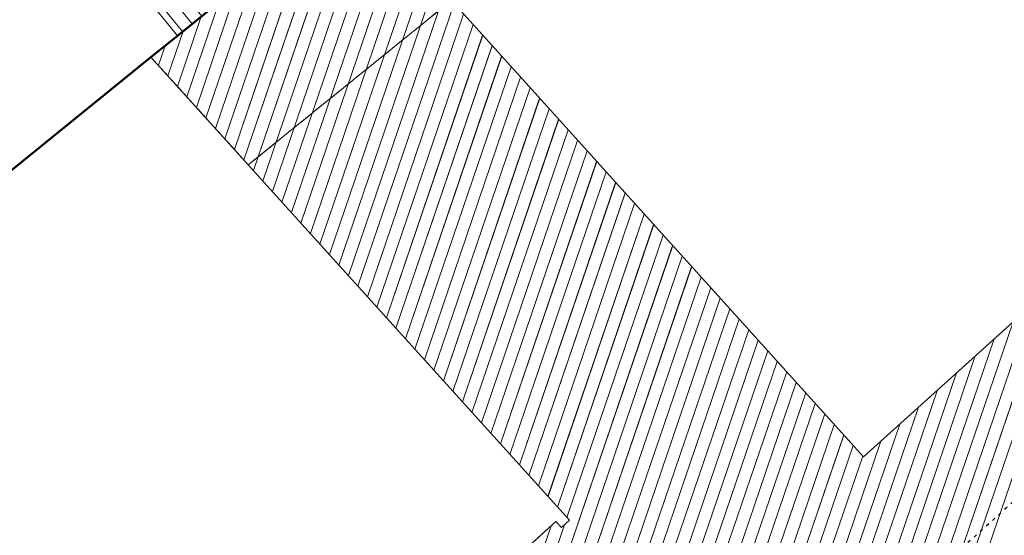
# Model space of a CAD drawing. Header units: millimetres. Extents: x 32365810 to 32368499, y 5620272 to 5622478.
# Tile 177 of 256: x 32366656 to 32366686, y 5620747 to 5620762. Entities that reach past the tile are written whole.
import ezdxf

# ---------------------------------------------------------------- set-up
doc = ezdxf.new("R2010")
doc.units = ezdxf.units.MM
for name, pattern in [('1000.196', [0.225, 0.075, -0.15]), ('1600.1047', [0]), ('1600.2028', [0]), ('1600.2305', [0.75, 0.5, 0, 0, -0.25]), ('1600.2505', [0]), ('1600.2507', [0])]:
    doc.linetypes.add(name, pattern=pattern)
doc.layers.get('0').update_dxf_attribs({"color": 1, "linetype": 'CONTINUOUS'})
doc.layers.add('_K_Flurstücke_Grenzpunkte', color=251, linetype='CONTINUOUS', lineweight=50)
for name, color, linetype in [('_K_Gebäude', 251, 'CONTINUOUS'), ('_K_Siedlungsflächen - Bauwerke u. Einrichtungen', 251, 'CONTINUOUS'), ('Ebene 32', 7, 'CONTINUOUS')]:
    doc.layers.add(name, color=color, linetype=linetype)
for name, color, linetype, transparency in [('EFB-_ Dachhöhen Bestandsgebäude (NHN)', 7, 'CONTINUOUS', 0.75), ('Flurstücke_Grenzpunkte', 11, 'CONTINUOUS', 0.75), ('Gebäude', 31, 'CONTINUOUS', 0.75), ('Siedlungsflächen - Bauwerke u. Einrichtungen', 51, 'CONTINUOUS', 0.75)]:
    doc.layers.add(name, color=color, linetype=linetype, transparency=transparency)
doc.styles.add('Hausnummern NRW', font='arial.ttf', dxfattribs={"width": 0.85})

# ---------------------------------------------------------------- blocks, each defined once
blk = doc.blocks.new('O41')
at = {"layer": 'Gebäude', "color": 7, "linetype": '1600.2507', "lineweight": 18}
for p, q in [((32366166.713, 5622123.977), (32366165.461, 5622122.963)), ((32366169.661, 5622120.712), (32366166.713, 5622123.977)), ((32366165.461, 5622122.963), (32366161.366, 5622119.646)), ((32366163.511, 5622115.738), (32366169.661, 5622120.712)), ((32366161.366, 5622119.646), (32366160.565, 5622118.998)), ((32366160.565, 5622118.998), (32366163.511, 5622115.738))]:
    blk.add_line(p, q, dxfattribs=at)
blk = doc.blocks.new('O500')
at = {"layer": 'Gebäude', "color": 7, "linetype": '1600.2305', "lineweight": 18}
for p, q in [((32366160.565, 5622118.998), (32366161.366, 5622119.646)), ((32366163.511, 5622115.738), (32366160.565, 5622118.998))]:
    blk.add_line(p, q, dxfattribs=at)
blk = doc.blocks.new('O1014')
at = {"layer": 'Flurstücke_Grenzpunkte', "color": 7, "linetype": '1600.2028', "lineweight": 35}
for p, q in [((32366165.461, 5622122.963), (32366161.366, 5622119.646)), ((32366161.366, 5622119.646), (32366160.565, 5622118.998)), ((32366160.565, 5622118.998), (32366154.074, 5622113.742))]:
    blk.add_line(p, q, dxfattribs=at)
blk = doc.blocks.new('O1888')
at = {"layer": 'Flurstücke_Grenzpunkte', "color": 7, "linetype": '1600.2028', "lineweight": 35}
for p, q in [((32366165.461, 5622122.963), (32366161.366, 5622119.646)), ((32366161.366, 5622119.646), (32366160.565, 5622118.998)), ((32366160.565, 5622118.998), (32366154.074, 5622113.742))]:
    blk.add_line(p, q, dxfattribs=at)
blk = doc.blocks.new('O2055')
at = {"layer": 'Gebäude', "color": 7, "linetype": '1600.2505', "lineweight": 18}
for p, q in [((32366163.768, 5622125.054), (32366159.672, 5622121.737)), ((32366165.461, 5622122.963), (32366163.768, 5622125.054)), ((32366161.366, 5622119.646), (32366165.461, 5622122.963)), ((32366159.672, 5622121.737), (32366161.366, 5622119.646))]:
    blk.add_line(p, q, dxfattribs=at)
at = {"layer": 'Ebene 32', "color": 7, "lineweight": 18, "insert": (32366162.634, 5622122.387), "char_height": 0.7, "attachment_point": 8, "line_spacing_factor": 0.69, "style": 'Hausnummern NRW', "bg_fill": 2}
blk.add_mtext('(1)', dxfattribs=at)
blk = doc.blocks.new('O2545')
at = {"layer": 'Gebäude', "color": 7, "linetype": '1600.2505', "lineweight": 18}
for p, q in [((32366161.366, 5622119.646), (32366165.461, 5622122.963)), ((32366182.136, 5622106.9), (32366169.661, 5622120.712)), ((32366161.366, 5622119.646), (32366160.565, 5622118.998)), ((32366160.565, 5622118.998), (32366163.511, 5622115.738)), ((32366163.511, 5622115.738), (32366173.235, 5622104.981)), ((32366189.143, 5622113.221), (32366182.136, 5622106.9)), ((32366173.235, 5622104.981), (32366172.99, 5622104.758)), ((32366172.821, 5622104.943), (32366169.521, 5622101.946)), ((32366172.99, 5622104.758), (32366172.821, 5622104.943))]:
    blk.add_line(p, q, dxfattribs=at)
blk = doc.blocks.new('*X1045')
at = {"color": 253, "linetype": '1600.1047', "lineweight": 18, "true_color": 0xb2b2b2}
for p, q in [((32366165.307482, 5622122.838649), (32366163.614265, 5622124.929503)), ((32366165.016085, 5622122.602613), (32366163.32284, 5622124.693503)), ((32366164.724688, 5622122.366578), (32366163.031414, 5622124.457502)), ((32366164.43329, 5622122.130543), (32366162.739989, 5622124.221502)), ((32366163.850496, 5622121.658472), (32366162.157138, 5622123.749501)), ((32366164.141893, 5622121.894507), (32366162.448563, 5622123.985501)), ((32366163.559099, 5622121.422437), (32366161.865713, 5622123.5135)), ((32366163.267702, 5622121.186401), (32366161.574287, 5622123.2775)), ((32366162.976304, 5622120.950366), (32366161.282862, 5622123.041499)), ((32366162.39351, 5622120.478296), (32366160.700011, 5622122.569498)), ((32366162.684907, 5622120.714331), (32366160.991436, 5622122.805499)), ((32366162.102113, 5622120.24226), (32366160.408586, 5622122.333498)), ((32366161.810715, 5622120.006225), (32366160.11716, 5622122.097497)), ((32366161.519318, 5622119.77019), (32366159.825735, 5622121.861497))]:
    blk.add_line(p, q, dxfattribs=at)
blk = doc.blocks.new('*X1198')
at = {"color": 253, "linetype": '1600.1047', "lineweight": 18, "true_color": 0xb2b2b2}
for p, q in [((32366163.665408, 5622115.567189), (32366166.460482, 5622123.772484)), ((32366163.953142, 5622115.248889), (32366166.867878, 5622123.805468)), ((32366164.240875, 5622114.930589), (32366167.155519, 5622123.486897)), ((32366163.377686, 5622115.885523), (32366165.913384, 5622123.329388)), ((32366164.528608, 5622114.612289), (32366167.44316, 5622123.168326)), ((32366163.089978, 5622116.203897), (32366165.366282, 5622122.886277)), ((32366164.816342, 5622114.293989), (32366167.730801, 5622122.849755)), ((32366162.80227, 5622116.522271), (32366164.819156, 5622122.443099)), ((32366165.104075, 5622113.975689), (32366168.018442, 5622122.531183)), ((32366162.514561, 5622116.840644), (32366164.272031, 5622121.99992)), ((32366165.391809, 5622113.657389), (32366168.306083, 5622122.212612)), ((32366165.679542, 5622113.339089), (32366168.593724, 5622121.894041)), ((32366162.226853, 5622117.159018), (32366163.724905, 5622121.556742)), ((32366165.967276, 5622113.020789), (32366168.881365, 5622121.57547)), ((32366161.939145, 5622117.477392), (32366163.17778, 5622121.113564)), ((32366166.255009, 5622112.702489), (32366169.169006, 5622121.256898)), ((32366166.542743, 5622112.384189), (32366169.456647, 5622120.938327)), ((32366161.651436, 5622117.795766), (32366162.630654, 5622120.670385)), ((32366166.830476, 5622112.065889), (32366169.744295, 5622120.619777)), ((32366161.363728, 5622118.114139), (32366162.083529, 5622120.227207)), ((32366167.11821, 5622111.747589), (32366170.031962, 5622120.301281)), ((32366167.405943, 5622111.429289), (32366170.319628, 5622119.982784)), ((32366161.07602, 5622118.432513), (32366161.536403, 5622119.784029)), ((32366167.693677, 5622111.110989), (32366170.607295, 5622119.664287)), ((32366160.788311, 5622118.750887), (32366160.989459, 5622119.341383)), ((32366167.98141, 5622110.792689), (32366170.894961, 5622119.34579)), ((32366168.269144, 5622110.474389), (32366171.182627, 5622119.027293)), ((32366168.556877, 5622110.156089), (32366171.470294, 5622118.708796)), ((32366168.844611, 5622109.837789), (32366171.75796, 5622118.390299)), ((32366169.132344, 5622109.519489), (32366172.045627, 5622118.071802)), ((32366169.420077, 5622109.201189), (32366172.333293, 5622117.753306)), ((32366169.707811, 5622108.882889), (32366172.62096, 5622117.434809)), ((32366169.995544, 5622108.564589), (32366172.908626, 5622117.116312)), ((32366170.283278, 5622108.246289), (32366173.196292, 5622116.797815)), ((32366170.571011, 5622107.927989), (32366173.483959, 5622116.479318)), ((32366170.858745, 5622107.60969), (32366173.771625, 5622116.160821)), ((32366171.146478, 5622107.29139), (32366174.059292, 5622115.842324)), ((32366171.434212, 5622106.97309), (32366174.346958, 5622115.523828)), ((32366171.721945, 5622106.65479), (32366174.634624, 5622115.205331)), ((32366172.009679, 5622106.33649), (32366174.922291, 5622114.886834)), ((32366172.297412, 5622106.01819), (32366175.209957, 5622114.568337)), ((32366172.585146, 5622105.69989), (32366175.497624, 5622114.24984)), ((32366172.872879, 5622105.38159), (32366175.78529, 5622113.931343)), ((32366173.160613, 5622105.06329), (32366176.072956, 5622113.612846)), ((32366165.084339, 5622080.19138), (32366176.360623, 5622113.29435)), ((32366183.804917, 5622097.932719), (32366188.95498, 5622113.051388)), ((32366165.614707, 5622080.585363), (32366176.648289, 5622112.975853)), ((32366166.145074, 5622080.979346), (32366176.935956, 5622112.657356)), ((32366183.233068, 5622097.416962), (32366188.383079, 5622112.535477)), ((32366166.675442, 5622081.373329), (32366177.223622, 5622112.338859)), ((32366167.205809, 5622081.767312), (32366177.511288, 5622112.020362)), ((32366182.661219, 5622096.901204), (32366187.811178, 5622112.019566)), ((32366167.736176, 5622082.161295), (32366177.798955, 5622111.701865)), ((32366168.266544, 5622082.555278), (32366178.086621, 5622111.383368)), ((32366181.990157, 5622096.094196), (32366187.239276, 5622111.503655)), ((32366168.796911, 5622082.949261), (32366178.374288, 5622111.064871)), ((32366181.517257, 5622095.868916), (32366186.667375, 5622110.987744)), ((32366170.079972, 5622085.552871), (32366178.661954, 5622110.746375)), ((32366170.651825, 5622086.06864), (32366178.94962, 5622110.427878)), ((32366180.94541, 5622095.353162), (32366186.095474, 5622110.471833)), ((32366171.223677, 5622086.584408), (32366179.237287, 5622110.109381)), ((32366171.79553, 5622087.100176), (32366179.524953, 5622109.790884)), ((32366180.373562, 5622094.837409), (32366185.523572, 5622109.955922)), ((32366172.367383, 5622087.615944), (32366179.81262, 5622109.472387)), ((32366179.801714, 5622094.321655), (32366184.951671, 5622109.440011)), ((32366172.939235, 5622088.131713), (32366180.100286, 5622109.15389)), ((32366173.511088, 5622088.647481), (32366180.387952, 5622108.835393)), ((32366179.229866, 5622093.805901), (32366184.37977, 5622108.9241)), ((32366174.082941, 5622089.163249), (32366180.675619, 5622108.516897)), ((32366178.658019, 5622093.290148), (32366183.807869, 5622108.408189)), ((32366174.654794, 5622089.679018), (32366180.963285, 5622108.1984)), ((32366175.226646, 5622090.194786), (32366181.250952, 5622107.879903)), ((32366177.986882, 5622092.482919), (32366183.235967, 5622107.892278)), ((32366175.798499, 5622090.710554), (32366181.538618, 5622107.561406)), ((32366177.514057, 5622092.257859), (32366182.664066, 5622107.376367)), ((32366176.370352, 5622091.226322), (32366181.826284, 5622107.242909)), ((32366176.942204, 5622091.742091), (32366182.113951, 5622106.924412)), ((32366164.023604, 5622079.403414), (32366172.679792, 5622104.814757)), ((32366164.553972, 5622079.797397), (32366173.086555, 5622104.845885))]:
    blk.add_line(p, q, dxfattribs=at)

msp = doc.modelspace()

# ---------------------------------------------------------------- linework, layer by layer
at = {"layer": '_K_Flurstücke_Grenzpunkte', "linetype": '1600.2028'}
msp.add_lwpolyline([(32366655.368, 5620750.259), (32366642.889, 5620747.368), (32366641.791, 5620747.17), (32366626.174, 5620744.362), (32366622.658, 5620750.173), (32366634.188, 5620758.42), (32366637.59, 5620760.24), (32366644.442, 5620763.67), (32366646.889, 5620764.896), (32366658.354, 5620771.862), (32366658.289, 5620771.938), (32366660.228, 5620773.481), (32366666.538, 5620766.231), (32366665.286, 5620765.217), (32366661.191, 5620761.9), (32366660.39, 5620761.252), (32366653.899, 5620755.996)], close=True, dxfattribs=at)
msp.add_lwpolyline([(32366665.286, 5620765.217), (32366661.191, 5620761.9), (32366660.39, 5620761.252), (32366653.899, 5620755.996)], dxfattribs=at)
at = {"layer": '_K_Gebäude', "linetype": '1600.1047', "lineweight": 18}
for p, q in [((32366661.636, 5620762.26), (32366659.943, 5620764.351)), ((32366661.345, 5620762.024), (32366659.651, 5620764.115))]:
    msp.add_line(p, q, dxfattribs=at)
at = {"layer": '_K_Gebäude', "linetype": '1600.2505', "lineweight": 18}
msp.add_lwpolyline([(32366659.497, 5620763.991), (32366661.191, 5620761.9), (32366665.286, 5620765.217), (32366663.593, 5620767.308)], close=True, dxfattribs=at)
at = {"layer": '_K_Gebäude', "linetype": '1600.2305', "lineweight": 18}
msp.add_lwpolyline([(32366669.486, 5620762.966), (32366666.538, 5620766.231), (32366665.286, 5620765.217), (32366666.538, 5620766.231), (32366669.486, 5620762.966), (32366663.336, 5620757.992), (32366660.39, 5620761.252), (32366661.191, 5620761.9), (32366665.286, 5620765.217)], dxfattribs=at)
at = {"layer": '_K_Gebäude', "linetype": '1600.2505', "lineweight": -2}
for points in [[(32366665.286, 5620765.217), (32366661.191, 5620761.9), (32366660.39, 5620761.252), (32366663.336, 5620757.992), (32366673.06, 5620747.235), (32366672.815, 5620747.012), (32366672.646, 5620747.197), (32366669.346, 5620744.2), (32366669.513, 5620744.014), (32366661.035, 5620736.313), (32366654.237, 5620738.062)], [(32366698.363, 5620763.95), (32366688.968, 5620755.475), (32366681.961, 5620749.154), (32366669.486, 5620762.966)]]:
    msp.add_lwpolyline(points, dxfattribs=at)
at = {"layer": '_K_Gebäude', "linetype": '1600.2507', "lineweight": 18}
msp.add_lwpolyline([(32366661.191, 5620761.9), (32366660.39, 5620761.252), (32366663.336, 5620757.992)], dxfattribs=at)
at = {"layer": '_K_Siedlungsflächen - Bauwerke u. Einrichtungen', "linetype": '1600.1047', "lineweight": 18}
for p, q in [((32366663.779, 5620757.503), (32366666.693, 5620766.059)), ((32366663.491, 5620757.821), (32366666.286, 5620766.026)), ((32366663.203, 5620758.139), (32366665.739, 5620765.583)), ((32366664.066, 5620757.184), (32366666.981, 5620765.741)), ((32366664.354, 5620756.866), (32366667.269, 5620765.422)), ((32366662.915, 5620758.458), (32366665.192, 5620765.14)), ((32366664.642, 5620756.548), (32366667.556, 5620765.103)), ((32366662.628, 5620758.776), (32366664.645, 5620764.697)), ((32366664.93, 5620756.229), (32366667.844, 5620764.785)), ((32366665.217, 5620755.911), (32366668.132, 5620764.466)), ((32366662.34, 5620759.094), (32366664.097, 5620764.254)), ((32366665.505, 5620755.593), (32366668.419, 5620764.148)), ((32366662.052, 5620759.413), (32366663.55, 5620763.81)), ((32366665.793, 5620755.274), (32366668.707, 5620763.829)), ((32366661.765, 5620759.731), (32366663.003, 5620763.367)), ((32366666.08, 5620754.956), (32366668.994, 5620763.511)), ((32366666.368, 5620754.638), (32366669.282, 5620763.192)), ((32366661.477, 5620760.049), (32366662.456, 5620762.924)), ((32366666.656, 5620754.32), (32366669.57, 5620762.873)), ((32366661.189, 5620760.368), (32366661.909, 5620762.481)), ((32366666.944, 5620754.001), (32366669.857, 5620762.555)), ((32366667.231, 5620753.683), (32366670.145, 5620762.236)), ((32366660.901, 5620760.686), (32366661.362, 5620762.038)), ((32366667.519, 5620753.365), (32366670.433, 5620761.918)), ((32366660.614, 5620761.005), (32366660.815, 5620761.595)), ((32366667.807, 5620753.046), (32366670.72, 5620761.599)), ((32366668.095, 5620752.728), (32366671.008, 5620761.281)), ((32366668.382, 5620752.41), (32366671.296, 5620760.962)), ((32366668.67, 5620752.091), (32366671.583, 5620760.644)), ((32366668.958, 5620751.773), (32366671.871, 5620760.325)), ((32366669.246, 5620751.455), (32366672.159, 5620760.007)), ((32366669.533, 5620751.137), (32366672.446, 5620759.688)), ((32366669.821, 5620750.818), (32366672.734, 5620759.37)), ((32366670.109, 5620750.5), (32366673.022, 5620759.051)), ((32366670.396, 5620750.182), (32366673.309, 5620758.733)), ((32366670.684, 5620749.863), (32366673.597, 5620758.414)), ((32366670.972, 5620749.545), (32366673.885, 5620758.096)), ((32366671.26, 5620749.227), (32366674.172, 5620757.777)), ((32366671.547, 5620748.908), (32366674.46, 5620757.459)), ((32366671.835, 5620748.59), (32366674.748, 5620757.14)), ((32366672.123, 5620748.272), (32366675.035, 5620756.822)), ((32366672.411, 5620747.954), (32366675.323, 5620756.503)), ((32366672.698, 5620747.635), (32366675.611, 5620756.185)), ((32366672.986, 5620747.317), (32366675.898, 5620755.867)), ((32366664.91, 5620722.445), (32366676.186, 5620755.548)), ((32366665.44, 5620722.839), (32366676.474, 5620755.23)), ((32366683.63, 5620740.186), (32366688.78, 5620755.305)), ((32366665.971, 5620723.233), (32366676.761, 5620754.911)), ((32366683.058, 5620739.671), (32366688.209, 5620754.789)), ((32366666.501, 5620723.627), (32366677.049, 5620754.593)), ((32366667.031, 5620724.021), (32366677.337, 5620754.274)), ((32366682.487, 5620739.155), (32366687.637, 5620754.273)), ((32366667.562, 5620724.415), (32366677.624, 5620753.956)), ((32366668.092, 5620724.809), (32366677.912, 5620753.637)), ((32366681.816, 5620738.348), (32366687.065, 5620753.757)), ((32366668.622, 5620725.203), (32366678.2, 5620753.319)), ((32366681.343, 5620738.123), (32366686.493, 5620753.241)), ((32366669.905, 5620727.807), (32366678.487, 5620753)), ((32366670.477, 5620728.322), (32366678.775, 5620752.682)), ((32366680.771, 5620737.607), (32366685.921, 5620752.725)), ((32366671.049, 5620728.838), (32366679.063, 5620752.363)), ((32366671.621, 5620729.354), (32366679.35, 5620752.045)), ((32366680.199, 5620737.091), (32366685.349, 5620752.21)), ((32366672.193, 5620729.87), (32366679.638, 5620751.726)), ((32366679.627, 5620736.575), (32366684.777, 5620751.694)), ((32366672.765, 5620730.385), (32366679.926, 5620751.408)), ((32366679.055, 5620736.06), (32366684.205, 5620751.178)), ((32366673.337, 5620730.901), (32366680.213, 5620751.089)), ((32366673.908, 5620731.417), (32366680.501, 5620750.771)), ((32366678.483, 5620735.544), (32366683.633, 5620750.662)), ((32366674.48, 5620731.933), (32366680.789, 5620750.452)), ((32366675.052, 5620732.448), (32366681.076, 5620750.134)), ((32366677.812, 5620734.737), (32366683.061, 5620750.146)), ((32366675.624, 5620732.964), (32366681.364, 5620749.815)), ((32366676.196, 5620733.48), (32366681.652, 5620749.497)), ((32366677.339, 5620734.512), (32366682.489, 5620749.63)), ((32366676.768, 5620733.996), (32366681.939, 5620749.178)), ((32366663.849, 5620721.657), (32366672.505, 5620747.068)), ((32366664.379, 5620722.051), (32366672.912, 5620747.1))]:
    msp.add_line(p, q, dxfattribs=at)

# ---------------------------------------------------------------- block references
at = {"layer": 'Gebäude', "color": 7, "true_color": 0xffffff}
for name in ['O41', 'O500']:
    msp.add_blockref(name, (499.825, -1357.746), dxfattribs=at)

# ---------------------------------------------------------------- next in the draw order: block references
at = {"layer": 'Flurstücke_Grenzpunkte', "color": 7, "true_color": 0xffffff}
msp.add_blockref('O1014', (499.825, -1357.746), dxfattribs=at)

# ---------------------------------------------------------------- next in the draw order: block references
msp.add_blockref('O1888', (499.825, -1357.746), dxfattribs=at)

# ---------------------------------------------------------------- next in the draw order: block references
at = {"layer": 'Gebäude', "color": 7, "true_color": 0xffffff}
msp.add_blockref('O2055', (499.825, -1357.746), dxfattribs=at)

# ---------------------------------------------------------------- next in the draw order: block references
msp.add_blockref('O2545', (499.825, -1357.746), dxfattribs=at)

# ---------------------------------------------------------------- next in the draw order: linework, layer by layer
at = {"layer": 'EFB-_ Dachhöhen Bestandsgebäude (NHN)', "color": 7, "linetype": '1000.196', "lineweight": 25}
msp.add_line((32366691.696, 5620752.484), (32366667.252, 5620730.437), dxfattribs=at)

# ---------------------------------------------------------------- next in the draw order: block references
at = {"layer": 'Gebäude', "color": 7, "true_color": 0xffffff}
msp.add_blockref('*X1045', (499.825, -1357.746), dxfattribs=at)
at = {"layer": 'Siedlungsflächen - Bauwerke u. Einrichtungen', "color": 7, "true_color": 0xffffff}
msp.add_blockref('*X1198', (499.825, -1357.746), dxfattribs=at)

doc.saveas('drawing.dxf')
